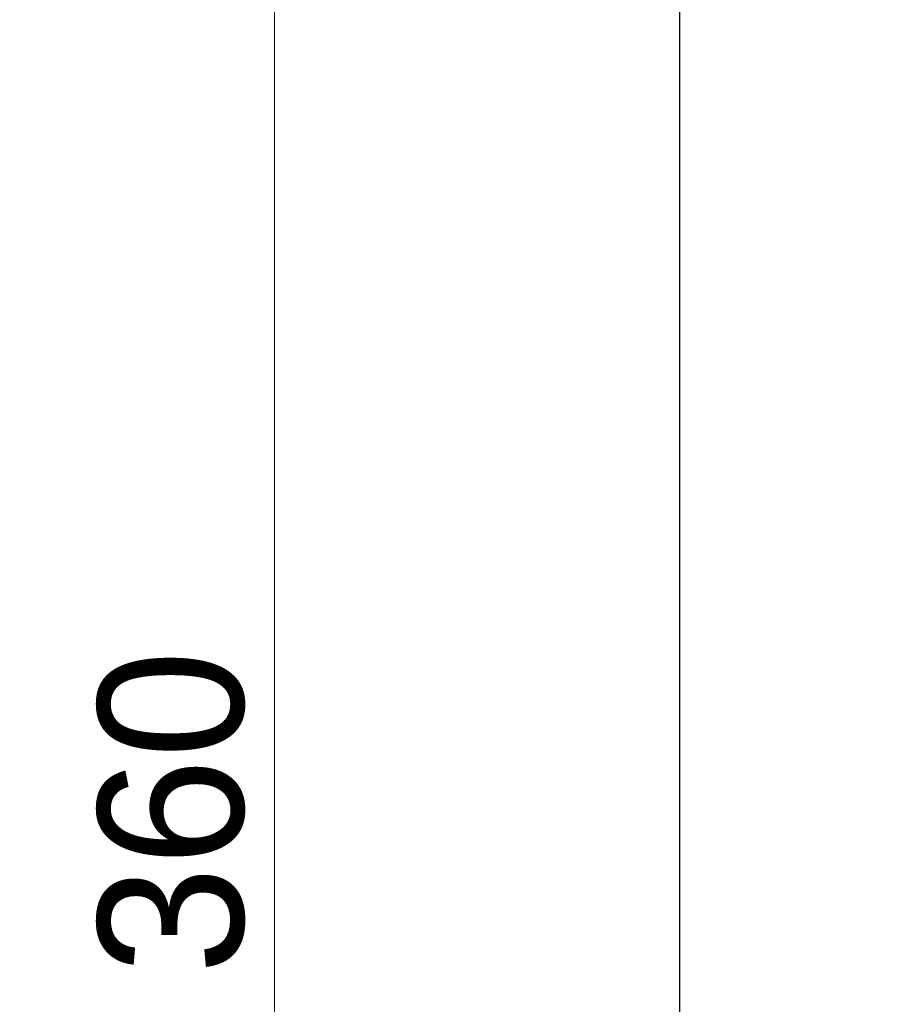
# Model space of a CAD drawing. Extents: x -21260 to 35740, y -2672 to 187028.
# Tile 38 of 124: x -11658 to -10586, y 13126 to 14346. Entities that reach past the tile are written whole.
import ezdxf

# ---------------------------------------------------------------- set-up
doc = ezdxf.new("R2010")
doc.units = 0
doc.header["$MEASUREMENT"] = 0
doc.layers.add('Arch wymiary', color=7, linetype='Continuous')
doc.layers.add('Arch wymiary_Nr_Pióra__21', color=7, linetype='Continuous', lineweight=13)
doc.layers.add('INWENT.ŚCIANY_Nr_Pióra__1', color=7, linetype='Continuous', lineweight=25)
doc.styles.add('GENERATED_STYLE_1', font='txt')
doc.dimstyles.new('GENERATED_STYLE__2', dxfattribs={"dimtxt": 179.999995, "dimasz": 114, "dimexe": 0.18, "dimexo": 0, "dimgap": 0.09, "dimtad": 1, "dimdec": 0, "dimlfac": 0.1, "dimzin": 0, "dimdsep": 46, "dimtxsty": 'GENERATED_STYLE_1', "dimblk": 'ARROWHEAD_2', "dimblk1": 'ARROWHEAD_2', "dimblk2": 'ARROWHEAD_2', "dimcen": 0.09, "dimclrd": 7, "dimclre": 7, "dimclrt": 7, "dimazin": 0, "dimtfac": 1, "dimtdec": 4, "dimtmove": 0, "dimatfit": 3, "dimfxl": 0, "dimtolj": 1, "dimtzin": 0, "dimarcsym": 0})

# ---------------------------------------------------------------- blocks, each defined once
blk = doc.blocks.new('*D304')
at = {"layer": 'Arch wymiary_Nr_Pióra__21', "linetype": 'Continuous'}
for p, q in [((-11342.3, 15135.9), (-11342.3, 15209.2)), ((-11267.3, 15092.6), (-11417.3, 15179.2)), ((-11229.8, 15135.9), (-11454.8, 15135.9)), ((-11342.3, 11535.9), (-11342.3, 15135.9)), ((-11417.3, 11579.2), (-11267.3, 11492.6)), ((-11229.8, 11535.9), (-11454.8, 11535.9)), ((-11342.3, 11462.5), (-11342.3, 11535.9))]:
    blk.add_line(p, q, dxfattribs=at)
at = {"layer": 'Arch wymiary_Nr_Pióra__21', "insert": (-11378.3, 13163.1), "char_height": 180, "attachment_point": 7, "rotation": 90, "style": 'GENERATED_STYLE_1'}
blk.add_mtext('{360}', dxfattribs=at)
blk = doc.blocks.new('ARROWHEAD_2')
at = {"color": 0, "linetype": 'Continuous', "lineweight": 0}
for p, q in [((-0.378, -0.655), (0.378, 0.655)), ((0, 0), (-1, 0))]:
    blk.add_line(p, q, dxfattribs=at)
blk = doc.blocks.new('*D305')
at = {"layer": 'Arch wymiary_Nr_Pióra__21', "linetype": 'Continuous'}
for p, q in [((-15406.4, 23025.9), (-15406.4, 23099.2)), ((-15331.4, 22982.6), (-15481.4, 23069.2)), ((-15293.9, 23025.9), (-15518.9, 23025.9)), ((-15406.4, 11535.9), (-15406.4, 23025.9)), ((-15481.4, 11579.2), (-15331.4, 11492.6)), ((-15293.9, 11535.9), (-15518.9, 11535.9)), ((-15406.4, 11462.5), (-15406.4, 11535.9))]:
    blk.add_line(p, q, dxfattribs=at)
at = {"layer": 'Arch wymiary_Nr_Pióra__21', "insert": (-15442.4, 17021.7), "char_height": 180, "attachment_point": 7, "rotation": 90, "style": 'GENERATED_STYLE_1'}
blk.add_mtext('{1\xa0149}', dxfattribs=at)

msp = doc.modelspace()

# ---------------------------------------------------------------- linework, layer by layer
at = {"layer": 'INWENT.ŚCIANY_Nr_Pióra__1', "linetype": 'Continuous'}
msp.add_line((-10840.9, 18345.9), (-10840.9, 11535.9), dxfattribs=at)

# ---------------------------------------------------------------- dimensions: what is measured, and where the dimension line sits
at = {"layer": 'Arch wymiary', "linetype": 'Continuous'}
for base, p2, picture, middle in [((-15406.4, 11535.9), (-10585.9, 23025.9), '*D305', (-15532.4, 17329.4)), ((-11342.3, 11535.9), (-10840.9, 15135.9), '*D304', (-11468.3, 13367.9))]:
    dim = msp.add_linear_dim(base=base, p1=(-10840.9, 11535.9), p2=p2, angle=90, dimstyle='GENERATED_STYLE__2', dxfattribs=at)
    dim.commit()
    dim.dimension.update_dxf_attribs({"geometry": picture, "text_midpoint": middle})

doc.saveas('drawing.dxf')
